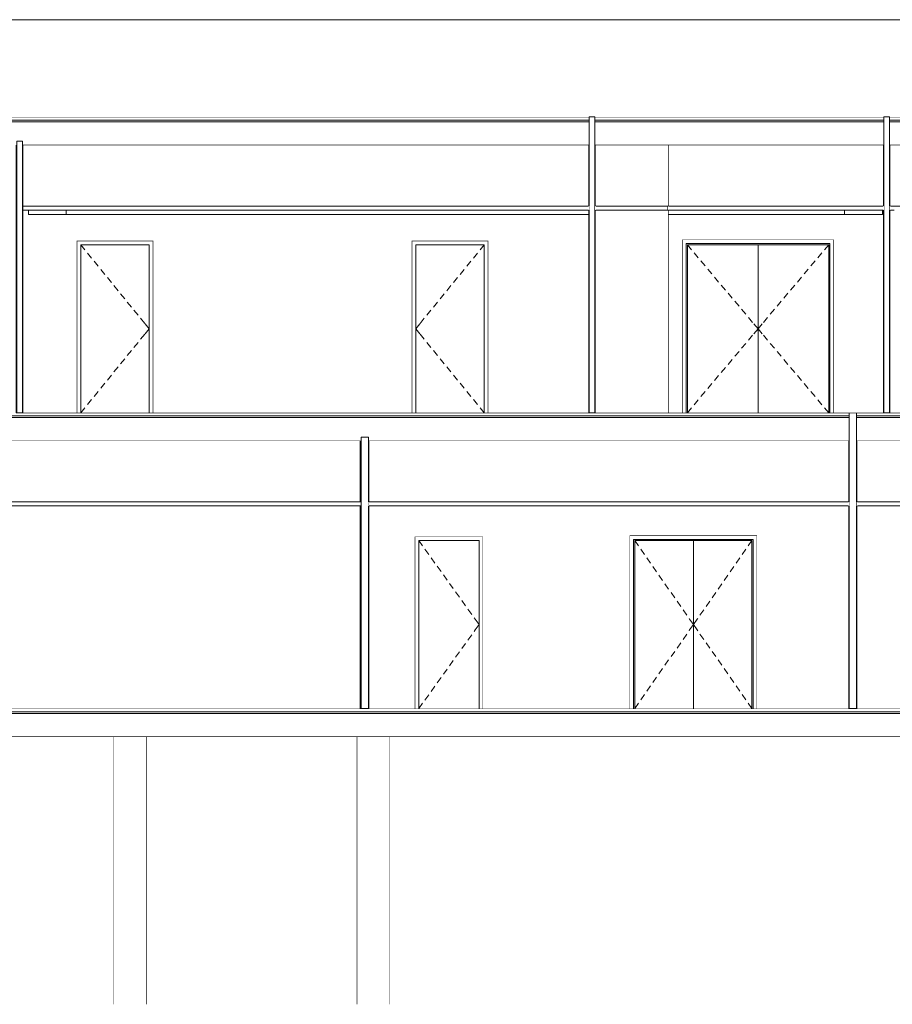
# Model space of a CAD drawing. Header units: millimetres. Extents: x -30280 to 133660, y -81242 to 8968.
# Tile 34 of 45: x 61008 to 71775, y -81242 to -69092. Entities that reach past the tile are written whole.
import ezdxf

# ---------------------------------------------------------------- set-up
doc = ezdxf.new("R2010")
doc.units = ezdxf.units.MM
doc.header["$MEASUREMENT"] = 0
doc.linetypes.add('Wipeout_Contour', pattern=[1000, 0, -1000])
for name, color, linetype in [('07_CR_Cel Ras pladur', 7, 'Continuous'), ('09_EI_Mobiliari general', 7, 'Continuous'), ('10_ESTR_Fotjats', 7, 'Continuous'), ('12_FAÇ_Façana', 7, 'Continuous'), ('Demolido_08_Envans', 7, 'Continuous'), ('Demolido_12_FAÇ_Façana', 7, 'Continuous'), ('Demolido_Puertas Archicad', 7, 'Continuous')]:
    doc.layers.add(name, color=color, linetype=linetype)
for name, color, linetype, lineweight in [('07_CR_Cel Ras pladur_Pluma_Nº__1', 7, 'Continuous', 5), ('10_ESTR_Fotjats_Pluma_Nº__1', 7, 'Continuous', 5), ('12_FAÇ_Façana_Pluma_Nº__47', 7, 'Continuous', 20), ('12_FAÇ_Façana_Pluma_Nº__7', 7, 'Continuous', 5), ('Demolido_08_Envans_Pluma_Nº__47', 7, 'Continuous', 20), ('Demolido_08_Envans_Pluma_Nº__7', 7, 'Continuous', 5), ('Demolido_12_FAÇ_Façana_Pluma_Nº__47', 7, 'Continuous', 20), ('Demolido_12_FAÇ_Façana_Pluma_Nº__7', 7, 'Continuous', 5), ('Demolido_Puertas Archicad_Pluma_Nº__1', 7, 'Continuous', 5)]:
    doc.layers.add(name, color=color, linetype=linetype, lineweight=lineweight)
doc.layers.add('07_CR_Cel Ras pladur_Pluma_Nº__102', color=7, linetype='Continuous', lineweight=5, true_color=0xcccccc)
doc.layers.add('Demolido_Puertas Archicad_Pluma_Nº__3', color=7, linetype='Continuous', lineweight=5, true_color=0xa4a4a4)

# ---------------------------------------------------------------- blocks, each defined once
blk = doc.blocks.new('Elem Sección_9_1', base_point=(84081, -77592))
at = {"layer": '10_ESTR_Fotjats_Pluma_Nº__1', "color": 7, "linetype": 'Continuous', "lineweight": 5}
for p, q in [((92389, -77632), (54776, -77632)), ((65210, -77592), (60220, -77592)), ((71234, -77592), (65320, -77592)), ((82460, -77592), (71344, -77592)), ((92389, -77652), (54776, -77652)), ((92389, -77942), (54776, -77942))]:
    blk.add_line(p, q, dxfattribs=at)
at = {"layer": '10_ESTR_Fotjats_Pluma_Nº__1', "color": 7, "linetype": 'Continuous', "lineweight": 5, "flags": 128}
for points in [[(65320, -77592), (65310, -77592), (65220, -77592), (65210, -77592)], [(71344, -77592), (71334, -77592), (71244, -77592), (71234, -77592)]]:
    blk.add_lwpolyline(points, dxfattribs=at)
blk = doc.blocks.new('Elem Sección_13_1', base_point=(84081, -77592))
at = {"color": 254, "linetype": 'Wipeout_Contour', "lineweight": 0, "ltscale": 396963.013844}
blk.add_wipeout([(56272, -81242), (62172, -81242), (62172, -77942), (56272, -77942)], dxfattribs=at).dxf.layer = '12_FAÇ_Façana'
at = {"color": 254, "linetype": 'Wipeout_Contour', "lineweight": 0, "ltscale": 408247.627755}
blk.add_wipeout([(62572, -81242), (65172, -81242), (65172, -77942), (62572, -77942)], dxfattribs=at).dxf.layer = '12_FAÇ_Façana'
at = {"color": 254, "linetype": 'Wipeout_Contour', "lineweight": 0, "ltscale": 427313.143452}
blk.add_wipeout([(76681, -77942), (65572, -77942), (65572, -81242), (76681, -81242)], dxfattribs=at).dxf.layer = '12_FAÇ_Façana'
at = {"layer": '12_FAÇ_Façana_Pluma_Nº__47', "color": 7, "linetype": 'Continuous', "lineweight": 20}
for p, q in [((62172, -81242), (62172, -77942)), ((62572, -77942), (62572, -81242)), ((65172, -81242), (65172, -77942)), ((65572, -77942), (65572, -81242))]:
    blk.add_line(p, q, dxfattribs=at)
blk = doc.blocks.new('Elem Sección_18_1', base_point=(84081, -77592))
at = {"color": 254, "linetype": 'Wipeout_Contour', "lineweight": 0, "ltscale": 412010.169436}
blk.add_wipeout([(65172, -77942), (65172, -81242), (65572, -81242), (65572, -77942)], dxfattribs=at).dxf.layer = '09_EI_Mobiliari general'
blk = doc.blocks.new('Elem Sección_19_1', base_point=(84081, -77592))
at = {"color": 254, "linetype": 'Wipeout_Contour', "lineweight": 0, "ltscale": 404499.366992}
blk.add_wipeout([(62172, -77942), (62172, -81242), (62572, -81242), (62572, -77942)], dxfattribs=at).dxf.layer = '09_EI_Mobiliari general'
blk = doc.blocks.new('Elem Sección_21_1', base_point=(84081, -77592))
at = {"layer": '10_ESTR_Fotjats_Pluma_Nº__1', "color": 7, "linetype": 'Continuous', "lineweight": 5}
for p, q in [((71244, -73982), (54776, -73982)), ((68025, -73942), (61053, -73942)), ((71244, -73942), (68115, -73942)), ((71661, -73942), (71334, -73942)), ((82470, -73982), (71334, -73982)), ((76849, -73942), (71751, -73942)), ((71244, -74002), (54776, -74002)), ((82470, -74002), (71334, -74002)), ((65210, -74292), (60220, -74292)), ((65220, -74292), (65210, -74292)), ((65320, -74292), (65310, -74292)), ((71234, -74292), (65320, -74292)), ((71244, -74292), (71234, -74292)), ((71344, -74292), (71334, -74292)), ((82460, -74292), (71344, -74292))]:
    blk.add_line(p, q, dxfattribs=at)
at = {"layer": '10_ESTR_Fotjats_Pluma_Nº__1', "color": 7, "linetype": 'Continuous', "lineweight": 5, "flags": 128}
for points in [[(61053, -73942), (61043, -73942), (60973, -73942), (60963, -73942)], [(68115, -73942), (68105, -73942), (68035, -73942), (68025, -73942)], [(71751, -73942), (71741, -73942), (71671, -73942), (71661, -73942)]]:
    blk.add_lwpolyline(points, dxfattribs=at)
blk = doc.blocks.new('Elem Sección_22_1', base_point=(84081, -77592))
at = {"layer": '10_ESTR_Fotjats_Pluma_Nº__1', "color": 7, "linetype": 'Continuous', "lineweight": 5}
for p, q in [((68035, -70292), (54776, -70292)), ((68035, -70332), (54776, -70332)), ((71671, -70292), (68105, -70292)), ((71671, -70332), (68105, -70332)), ((76859, -70292), (71741, -70292)), ((76859, -70332), (71741, -70332)), ((68035, -70352), (54776, -70352)), ((71671, -70352), (68105, -70352)), ((76859, -70352), (71741, -70352)), ((61053, -70642), (61043, -70642)), ((68025, -70642), (61053, -70642)), ((68035, -70642), (68025, -70642)), ((68115, -70642), (68105, -70642)), ((71661, -70642), (68115, -70642)), ((71671, -70642), (71661, -70642)), ((71751, -70642), (71741, -70642)), ((76849, -70642), (71751, -70642))]:
    blk.add_line(p, q, dxfattribs=at)
blk = doc.blocks.new('Elem Sección_23_1', base_point=(84081, -77592))
at = {"color": 254, "linetype": 'Wipeout_Contour', "lineweight": 0, "ltscale": 408741.326165}
blk.add_wipeout([(54776, -69092), (54776, -70292), (92389, -70292), (92389, -69092)], dxfattribs=at).dxf.layer = '12_FAÇ_Façana'
at = {"layer": '12_FAÇ_Façana_Pluma_Nº__47', "color": 7, "linetype": 'Continuous', "lineweight": 20}
blk.add_line((92389, -69092), (54776, -69092), dxfattribs=at)
blk = doc.blocks.new('Elem Sección_28_1', base_point=(84081, -77592))
at = {"color": 254, "linetype": 'Wipeout_Contour', "lineweight": 0, "ltscale": 379644.909905}
blk.add_wipeout([(55989, -75042), (55989, -75092), (60120, -75092), (60120, -75042)], dxfattribs=at).dxf.layer = 'Demolido_12_FAÇ_Façana'
at = {"color": 254, "linetype": 'Wipeout_Contour', "lineweight": 0, "ltscale": 391346.836635}
blk.add_wipeout([(65220, -75042), (60210, -75042), (60210, -75092), (65220, -75092)], dxfattribs=at).dxf.layer = 'Demolido_12_FAÇ_Façana'
at = {"color": 254, "linetype": 'Wipeout_Contour', "lineweight": 0, "ltscale": 383691.563555}
blk.add_wipeout([(55989, -77592), (60110, -77592), (60110, -75092), (55989, -75092)], dxfattribs=at).dxf.layer = 'Demolido_12_FAÇ_Façana'
at = {"color": 254, "linetype": 'Wipeout_Contour', "lineweight": 0, "ltscale": 395286.620254}
blk.add_wipeout([(60220, -75092), (60220, -77592), (65210, -77592), (65210, -75092)], dxfattribs=at).dxf.layer = 'Demolido_12_FAÇ_Façana'
at = {"color": 254, "linetype": 'Wipeout_Contour', "lineweight": 0, "ltscale": 378369.051076}
blk.add_wipeout([(55989, -74292), (55989, -75042), (60110, -75042), (60110, -74292)], dxfattribs=at).dxf.layer = 'Demolido_12_FAÇ_Façana'
at = {"color": 254, "linetype": 'Wipeout_Contour', "lineweight": 0, "ltscale": 390120.80622}
blk.add_wipeout([(60220, -75042), (65210, -75042), (65210, -74292), (60220, -74292)], dxfattribs=at).dxf.layer = 'Demolido_12_FAÇ_Façana'
at = {"layer": 'Demolido_12_FAÇ_Façana_Pluma_Nº__47', "color": 7, "linetype": 'Continuous', "lineweight": 20}
for p, q in [((60110, -75042), (55989, -75042)), ((65210, -75042), (60220, -75042)), ((60110, -75092), (55989, -75092)), ((65210, -75092), (60220, -75092))]:
    blk.add_line(p, q, dxfattribs=at)
blk = doc.blocks.new('Elem Sección_29_1', base_point=(84081, -77592))
at = {"layer": 'Demolido_08_Envans_Pluma_Nº__7', "color": 7, "linetype": 'Continuous', "lineweight": 5}
for p, q in [((71334, -73942), (71244, -73942)), ((71234, -74292), (71234, -75042)), ((71344, -74292), (71344, -75042)), ((71244, -75042), (71234, -75042)), ((71344, -75042), (71334, -75042)), ((71234, -75092), (71234, -77592)), ((71244, -75092), (71234, -75092)), ((71344, -75092), (71334, -75092)), ((71344, -75092), (71344, -77592))]:
    blk.add_line(p, q, dxfattribs=at)
at = {"layer": 'Demolido_08_Envans_Pluma_Nº__7', "color": 7, "linetype": 'Continuous', "lineweight": 5, "flags": 128}
for points in [[(71244, -73942), (71244, -73982), (71244, -74002), (71244, -74292), (71244, -75042), (71244, -75092), (71244, -77592)], [(71334, -73942), (71334, -73982), (71334, -74002), (71334, -74292), (71334, -75042), (71334, -75092), (71334, -77592)]]:
    blk.add_lwpolyline(points, dxfattribs=at)
blk = doc.blocks.new('Elem Sección_30_1', base_point=(84081, -77592))
at = {"layer": 'Demolido_12_FAÇ_Façana_Pluma_Nº__7', "color": 7, "linetype": 'Continuous', "lineweight": 5}
for p, q in [((65210, -74292), (65210, -75042)), ((65310, -74242), (65220, -74242)), ((65320, -74292), (65320, -75042)), ((65220, -75042), (65210, -75042)), ((65320, -75042), (65310, -75042)), ((65210, -75092), (65210, -77592)), ((65220, -75092), (65210, -75092)), ((65320, -75092), (65310, -75092)), ((65320, -75092), (65320, -77592))]:
    blk.add_line(p, q, dxfattribs=at)
at = {"layer": 'Demolido_12_FAÇ_Façana_Pluma_Nº__7', "color": 7, "linetype": 'Continuous', "lineweight": 5, "flags": 128}
for points in [[(65220, -74242), (65220, -74292), (65220, -75042), (65220, -75092), (65220, -77592)], [(65310, -74242), (65310, -74292), (65310, -75042), (65310, -75092), (65310, -77592)]]:
    blk.add_lwpolyline(points, dxfattribs=at)
blk = doc.blocks.new('Elem Sección_37_1', base_point=(84081, -77592))
at = {"color": 254, "linetype": 'Wipeout_Contour', "lineweight": 0, "ltscale": 404041.600859}
blk.add_wipeout([(65882, -75470), (65882, -77592), (65932, -77592), (65932, -75520)], dxfattribs=at).dxf.layer = 'Demolido_Puertas Archicad'
at = {"color": 254, "linetype": 'Wipeout_Contour', "lineweight": 0, "ltscale": 406121.124466}
blk.add_wipeout([(66726, -77592), (66726, -75470), (66676, -75520), (66676, -77592)], dxfattribs=at).dxf.layer = 'Demolido_Puertas Archicad'
at = {"color": 254, "linetype": 'Wipeout_Contour', "lineweight": 0, "ltscale": 401911.339566}
blk.add_wipeout([(66726, -75470), (65882, -75470), (65932, -75520), (66676, -75520)], dxfattribs=at).dxf.layer = 'Demolido_Puertas Archicad'
at = {"color": 254, "linetype": 'Wipeout_Contour', "lineweight": 0, "ltscale": 405118.692612}
blk.add_wipeout([(65932, -77592), (66676, -77592), (66676, -75520), (65932, -75520)], dxfattribs=at).dxf.layer = 'Demolido_Puertas Archicad'
at = {"layer": 'Demolido_Puertas Archicad_Pluma_Nº__1', "color": 7, "linetype": 'Continuous', "lineweight": 5}
for p, q in [((65882, -77592), (65882, -75470)), ((65882, -75470), (66726, -75470)), ((65932, -75520), (65932, -77592)), ((66676, -75520), (65932, -75520)), ((66676, -77592), (66676, -75520)), ((66726, -75470), (66726, -77592))]:
    blk.add_line(p, q, dxfattribs=at)
at = {"layer": 'Demolido_Puertas Archicad_Pluma_Nº__3', "color": 253, "linetype": 'Continuous', "lineweight": 5, "true_color": 0xa4a4a4}
for p, q in [((65932, -75520), (65978, -75585)), ((66007, -75626), (66054, -75691)), ((66083, -75732), (66130, -75797)), ((66159, -75837), (66206, -75902)), ((66235, -75943), (66281, -76008)), ((66311, -76048), (66357, -76113)), ((66386, -76154), (66433, -76219)), ((66462, -76260), (66509, -76324)), ((66538, -76365), (66585, -76430)), ((66614, -76471), (66629, -76491)), ((66629, -76491), (66676, -76556)), ((66614, -76642), (66629, -76621)), ((66629, -76621), (66676, -76556)), ((66538, -76748), (66585, -76683)), ((66386, -76959), (66433, -76894)), ((66462, -76853), (66509, -76788)), ((66311, -77064), (66357, -76999)), ((66235, -77170), (66281, -77105)), ((66159, -77276), (66206, -77211)), ((66083, -77381), (66130, -77316)), ((66007, -77487), (66054, -77422)), ((65932, -77592), (65978, -77527))]:
    blk.add_line(p, q, dxfattribs=at)
blk = doc.blocks.new('Elem Sección_38_1', base_point=(84081, -77592))
at = {"color": 254, "linetype": 'Wipeout_Contour', "lineweight": 0, "ltscale": 411018.109019}
blk.add_wipeout([(68533, -75455), (68533, -77592), (68583, -77592), (68583, -75505)], dxfattribs=at).dxf.layer = 'Demolido_Puertas Archicad'
at = {"color": 254, "linetype": 'Wipeout_Contour', "lineweight": 0, "ltscale": 415110.443746}
blk.add_wipeout([(70107, -77592), (70107, -75455), (70057, -75505), (70057, -77592)], dxfattribs=at).dxf.layer = 'Demolido_Puertas Archicad'
at = {"color": 254, "linetype": 'Wipeout_Contour', "lineweight": 0, "ltscale": 409933.534645}
blk.add_wipeout([(70107, -75455), (68533, -75455), (68583, -75505), (70057, -75505)], dxfattribs=at).dxf.layer = 'Demolido_Puertas Archicad'
at = {"color": 254, "linetype": 'Wipeout_Contour', "lineweight": 0, "ltscale": 411181.820943}
blk.add_wipeout([(68583, -77592), (68598, -77592), (68598, -75532), (68583, -75532)], dxfattribs=at).dxf.layer = 'Demolido_Puertas Archicad'
at = {"color": 254, "linetype": 'Wipeout_Contour', "lineweight": 0, "ltscale": 415098.869913}
blk.add_wipeout([(70042, -75532), (70042, -77592), (70057, -77592), (70057, -75532)], dxfattribs=at).dxf.layer = 'Demolido_Puertas Archicad'
at = {"color": 254, "linetype": 'Wipeout_Contour', "lineweight": 0, "ltscale": 820115.801221}
blk.add_wipeout([(70057, -75505), (68583, -75505), (68583, -75532), (68598, -75532), (68598, -75520), (70042, -75520), (70042, -75532), (70057, -75532)], dxfattribs=at).dxf.layer = 'Demolido_Puertas Archicad'
at = {"layer": 'Demolido_Puertas Archicad_Pluma_Nº__3', "color": 253, "linetype": 'Continuous', "lineweight": 5, "true_color": 0xa4a4a4}
for p, q in [((68533, -77592), (68533, -75455)), ((68533, -75455), (70107, -75455)), ((70107, -75455), (70107, -77592))]:
    blk.add_line(p, q, dxfattribs=at)
at = {"color": 254, "linetype": 'Wipeout_Contour', "lineweight": 0, "ltscale": 412150.540886}
blk.add_wipeout([(68598, -77592), (69320, -77592), (69320, -75520), (68598, -75520)], dxfattribs=at).dxf.layer = 'Demolido_Puertas Archicad'
at = {"layer": 'Demolido_Puertas Archicad_Pluma_Nº__3', "color": 253, "linetype": 'Continuous', "lineweight": 5, "true_color": 0xa4a4a4}
for p, q in [((68583, -75505), (68583, -77592)), ((68598, -75520), (68644, -75586)), ((68598, -75520), (68598, -77592)), ((68672, -75627), (68718, -75693)), ((68747, -75734), (68792, -75799)), ((68821, -75840), (68867, -75906)), ((68895, -75947), (68941, -76013)), ((68969, -76054), (69015, -76119)), ((69044, -76160), (69090, -76226)), ((69118, -76267), (69164, -76333)), ((69192, -76374), (69238, -76439)), ((69118, -76846), (69164, -76780)), ((69192, -76739), (69238, -76674)), ((69044, -76952), (69090, -76887)), ((68969, -77059), (69015, -76993)), ((68895, -77166), (68941, -77100)), ((68821, -77272), (68867, -77207)), ((68747, -77379), (68792, -77313)), ((68672, -77486), (68718, -77420)), ((68598, -77592), (68644, -77527))]:
    blk.add_line(p, q, dxfattribs=at)
at = {"color": 254, "linetype": 'Wipeout_Contour', "lineweight": 0, "ltscale": 414089.014504}
blk.add_wipeout([(70042, -77592), (70042, -75520), (69320, -75520), (69320, -77592)], dxfattribs=at).dxf.layer = 'Demolido_Puertas Archicad'
at = {"layer": 'Demolido_Puertas Archicad_Pluma_Nº__3', "color": 253, "linetype": 'Continuous', "lineweight": 5, "true_color": 0xa4a4a4}
for p, q in [((70057, -75505), (68583, -75505)), ((69320, -75520), (68598, -75520)), ((69320, -77592), (69320, -75520)), ((69320, -75520), (70042, -75520)), ((70042, -75520), (69996, -75586)), ((70042, -75520), (70042, -77592)), ((70057, -77592), (70057, -75505)), ((69968, -75627), (69922, -75693)), ((69893, -75734), (69847, -75799)), ((69819, -75840), (69773, -75906)), ((69670, -76054), (69624, -76119)), ((69745, -75947), (69699, -76013)), ((69596, -76160), (69550, -76226)), ((69522, -76267), (69476, -76333)), ((69447, -76374), (69401, -76439)), ((69267, -76480), (69274, -76491)), ((69274, -76491), (69320, -76556)), ((69366, -76491), (69320, -76556)), ((69373, -76480), (69366, -76491)), ((69267, -76632), (69274, -76622)), ((69274, -76622), (69320, -76556)), ((69366, -76622), (69320, -76556)), ((69373, -76632), (69366, -76622)), ((69447, -76739), (69401, -76674)), ((69522, -76846), (69476, -76780)), ((69596, -76952), (69550, -76887)), ((69670, -77059), (69624, -76993)), ((69745, -77166), (69699, -77100)), ((69819, -77272), (69773, -77207)), ((69893, -77379), (69847, -77313)), ((69968, -77486), (69922, -77420)), ((70042, -77592), (69996, -77527))]:
    blk.add_line(p, q, dxfattribs=at)
blk = doc.blocks.new('Elem Sección_40_1', base_point=(84081, -77592))
at = {"color": 254, "linetype": 'Wipeout_Contour', "lineweight": 0, "ltscale": 1227863.138525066}
blk.add_wipeout([(65320, -77592), (65882, -77592), (65882, -75470), (66726, -75470), (66726, -77592), (68533, -77592), (68533, -75455), (70107, -75455), (70107, -77592), (71234, -77592), (71234, -75092), (65320, -75092)], dxfattribs=at).dxf.layer = 'Demolido_08_Envans'
at = {"color": 254, "linetype": 'Wipeout_Contour', "lineweight": 0, "ltscale": 863227.69595}
blk.add_wipeout([(71344, -77592), (74883, -77592), (74883, -75470), (75727, -75470), (75727, -77592), (82460, -77592), (82460, -75092), (71344, -75092)], dxfattribs=at).dxf.layer = 'Demolido_08_Envans'
at = {"color": 254, "linetype": 'Wipeout_Contour', "lineweight": 0, "ltscale": 505682.591915}
blk.add_wipeout([(71244, -75042), (65310, -75042), (65310, -75092), (65572, -75092), (71244, -75092)], dxfattribs=at).dxf.layer = 'Demolido_08_Envans'
at = {"color": 254, "linetype": 'Wipeout_Contour', "lineweight": 0, "ltscale": 430148.615185}
blk.add_wipeout([(71334, -75042), (71334, -75092), (82470, -75092), (82470, -75042)], dxfattribs=at).dxf.layer = 'Demolido_08_Envans'
at = {"color": 254, "linetype": 'Wipeout_Contour', "lineweight": 0, "ltscale": 404808.081517}
blk.add_wipeout([(65320, -74292), (65320, -75042), (71234, -75042), (71234, -74292)], dxfattribs=at).dxf.layer = 'Demolido_08_Envans'
at = {"color": 254, "linetype": 'Wipeout_Contour', "lineweight": 0, "ltscale": 429032.039847}
blk.add_wipeout([(71344, -75042), (82460, -75042), (82460, -74292), (71344, -74292)], dxfattribs=at).dxf.layer = 'Demolido_08_Envans'
at = {"layer": 'Demolido_08_Envans_Pluma_Nº__47', "color": 7, "linetype": 'Continuous', "lineweight": 20}
for p, q in [((71234, -75042), (65320, -75042)), ((82460, -75042), (71344, -75042)), ((71234, -75092), (65320, -75092)), ((82460, -75092), (71344, -75092))]:
    blk.add_line(p, q, dxfattribs=at)
blk = doc.blocks.new('Elem Sección_46_1', base_point=(84081, -77592))
at = {"layer": 'Demolido_12_FAÇ_Façana_Pluma_Nº__7', "color": 7, "linetype": 'Continuous', "lineweight": 5}
for p, q in [((71741, -70292), (71671, -70292)), ((71661, -70642), (71661, -71392)), ((71751, -70642), (71751, -71392)), ((71671, -71392), (71661, -71392)), ((71751, -71392), (71741, -71392)), ((71661, -71442), (71661, -73942)), ((71671, -71442), (71661, -71442)), ((71751, -71442), (71741, -71442)), ((71751, -71442), (71751, -73942))]:
    blk.add_line(p, q, dxfattribs=at)
at = {"layer": 'Demolido_12_FAÇ_Façana_Pluma_Nº__7', "color": 7, "linetype": 'Continuous', "lineweight": 5, "flags": 128}
for points in [[(71671, -70292), (71671, -70332), (71671, -70352), (71671, -70642), (71671, -71392), (71671, -71442), (71671, -73942)], [(71741, -70292), (71741, -70332), (71741, -70352), (71741, -70642), (71741, -71392), (71741, -71442), (71741, -73942)]]:
    blk.add_lwpolyline(points, dxfattribs=at)
blk = doc.blocks.new('Elem Sección_47_1', base_point=(84081, -77592))
at = {"layer": 'Demolido_12_FAÇ_Façana_Pluma_Nº__7', "color": 7, "linetype": 'Continuous', "lineweight": 5}
for p, q in [((68105, -70292), (68035, -70292)), ((68025, -70642), (68025, -71392)), ((68115, -70642), (68115, -71392)), ((68035, -71392), (68025, -71392)), ((68115, -71392), (68105, -71392)), ((68025, -71442), (68025, -73942)), ((68035, -71442), (68025, -71442)), ((68115, -71442), (68105, -71442)), ((68115, -71442), (68115, -73942))]:
    blk.add_line(p, q, dxfattribs=at)
at = {"layer": 'Demolido_12_FAÇ_Façana_Pluma_Nº__7', "color": 7, "linetype": 'Continuous', "lineweight": 5, "flags": 128}
for points in [[(68035, -70292), (68035, -70332), (68035, -70352), (68035, -70642), (68035, -71392), (68035, -71442), (68035, -73942)], [(68105, -70292), (68105, -70332), (68105, -70352), (68105, -70642), (68105, -71392), (68105, -71442), (68105, -73942)]]:
    blk.add_lwpolyline(points, dxfattribs=at)
blk = doc.blocks.new('Elem Sección_48_1', base_point=(84081, -77592))
at = {"color": 254, "linetype": 'Wipeout_Contour', "lineweight": 0, "ltscale": 397135.384157}
blk.add_wipeout([(68935, -71392), (68935, -71442), (69005, -71442), (69005, -71392)], dxfattribs=at).dxf.layer = 'Demolido_12_FAÇ_Façana'
at = {"color": 254, "linetype": 'Wipeout_Contour', "lineweight": 0, "ltscale": 396098.874681}
blk.add_wipeout([(69005, -70642), (69005, -71392), (69015, -71392), (69015, -70642)], dxfattribs=at).dxf.layer = 'Demolido_12_FAÇ_Façana'
at = {"color": 254, "linetype": 'Wipeout_Contour', "lineweight": 0, "ltscale": 400944.516892}
blk.add_wipeout([(69015, -73942), (69015, -71442), (69005, -71442), (69005, -73942)], dxfattribs=at).dxf.layer = 'Demolido_12_FAÇ_Façana'
at = {"layer": 'Demolido_12_FAÇ_Façana_Pluma_Nº__47', "color": 7, "linetype": 'Continuous', "lineweight": 20}
for p, q in [((69015, -70642), (69015, -71392)), ((69005, -71392), (69005, -71442)), ((69015, -71392), (69005, -71392)), ((69015, -71442), (69005, -71442)), ((69015, -71442), (69015, -73942))]:
    blk.add_line(p, q, dxfattribs=at)
blk = doc.blocks.new('Elem Sección_49_1', base_point=(84081, -77592))
at = {"color": 254, "linetype": 'Wipeout_Contour', "lineweight": 0, "ltscale": 395888.892489}
blk.add_wipeout([(68105, -71442), (68935, -71442), (68935, -71392), (68105, -71392)], dxfattribs=at).dxf.layer = 'Demolido_12_FAÇ_Façana'
at = {"color": 254, "linetype": 'Wipeout_Contour', "lineweight": 0, "ltscale": 399709.39699}
blk.add_wipeout([(69005, -73942), (69005, -71442), (68115, -71442), (68115, -73942)], dxfattribs=at).dxf.layer = 'Demolido_12_FAÇ_Façana'
at = {"color": 254, "linetype": 'Wipeout_Contour', "lineweight": 0, "ltscale": 394848.645191}
blk.add_wipeout([(68115, -70642), (68115, -71392), (69005, -71392), (69005, -70642)], dxfattribs=at).dxf.layer = 'Demolido_12_FAÇ_Façana'
at = {"layer": 'Demolido_12_FAÇ_Façana_Pluma_Nº__47', "color": 7, "linetype": 'Continuous', "lineweight": 20}
for p, q in [((69005, -71392), (68115, -71392)), ((69005, -71442), (68115, -71442))]:
    blk.add_line(p, q, dxfattribs=at)
blk = doc.blocks.new('Elem Sección_50_1', base_point=(84081, -77592))
at = {"layer": '12_FAÇ_Façana_Pluma_Nº__7', "color": 7, "linetype": 'Continuous', "lineweight": 5}
for p, q in [((60963, -70642), (60963, -73942)), ((61043, -70592), (60973, -70592)), ((61053, -70642), (61053, -73942))]:
    blk.add_line(p, q, dxfattribs=at)
at = {"layer": '12_FAÇ_Façana_Pluma_Nº__7', "color": 7, "linetype": 'Continuous', "lineweight": 5, "flags": 128}
for points in [[(60973, -70592), (60973, -70642), (60973, -73942)], [(61043, -70592), (61043, -70642), (61043, -73942)]]:
    blk.add_lwpolyline(points, dxfattribs=at)
blk = doc.blocks.new('Elem Sección_58_1', base_point=(84081, -77592))
at = {"color": 254, "linetype": 'Wipeout_Contour', "lineweight": 0, "ltscale": 392994.875033}
blk.add_wipeout([(65845, -73942), (65895, -73942), (65895, -71870), (65845, -71820)], dxfattribs=at).dxf.layer = 'Demolido_Puertas Archicad'
at = {"color": 254, "linetype": 'Wipeout_Contour', "lineweight": 0, "ltscale": 395401.420529}
blk.add_wipeout([(66789, -71820), (66739, -71870), (66739, -73942), (66789, -73942)], dxfattribs=at).dxf.layer = 'Demolido_Puertas Archicad'
at = {"color": 254, "linetype": 'Wipeout_Contour', "lineweight": 0, "ltscale": 391095.933252}
blk.add_wipeout([(65845, -71820), (65895, -71870), (66739, -71870), (66789, -71820)], dxfattribs=at).dxf.layer = 'Demolido_Puertas Archicad'
at = {"color": 254, "linetype": 'Wipeout_Contour', "lineweight": 0, "ltscale": 394234.626993}
blk.add_wipeout([(66739, -73942), (66739, -71870), (65895, -71870), (65895, -73942)], dxfattribs=at).dxf.layer = 'Demolido_Puertas Archicad'
at = {"layer": 'Demolido_Puertas Archicad_Pluma_Nº__1', "color": 7, "linetype": 'Continuous', "lineweight": 5}
for p, q in [((65845, -71820), (65845, -73942)), ((66789, -71820), (65845, -71820)), ((65895, -73942), (65895, -71870)), ((65895, -71870), (66739, -71870)), ((66739, -71870), (66739, -73942)), ((66789, -73942), (66789, -71820))]:
    blk.add_line(p, q, dxfattribs=at)
at = {"layer": 'Demolido_Puertas Archicad_Pluma_Nº__3', "color": 253, "linetype": 'Continuous', "lineweight": 5, "true_color": 0xa4a4a4}
for p, q in [((66739, -71870), (66688, -71932)), ((66656, -71971), (66606, -72033)), ((66574, -72072), (66524, -72134)), ((66410, -72274), (66360, -72336)), ((66492, -72173), (66442, -72235)), ((66328, -72374), (66277, -72436)), ((66246, -72475), (66195, -72537)), ((66164, -72576), (66113, -72638)), ((66000, -72777), (65949, -72839)), ((66082, -72677), (66031, -72739)), ((65945, -72844), (65895, -72906)), ((65945, -72968), (65895, -72906)), ((66000, -73035), (65949, -72973)), ((66082, -73136), (66031, -73074)), ((66164, -73237), (66113, -73175)), ((66246, -73338), (66195, -73276)), ((66328, -73438), (66277, -73376)), ((66410, -73539), (66360, -73477)), ((66492, -73640), (66442, -73578)), ((66574, -73741), (66524, -73679)), ((66656, -73842), (66606, -73780)), ((66739, -73942), (66688, -73880))]:
    blk.add_line(p, q, dxfattribs=at)
blk = doc.blocks.new('Elem Sección_59_1', base_point=(84081, -77592))
at = {"color": 254, "linetype": 'Wipeout_Contour', "lineweight": 0, "ltscale": 382104.918949}
blk.add_wipeout([(61711, -71820), (61711, -73942), (61761, -73942), (61761, -71870)], dxfattribs=at).dxf.layer = 'Demolido_Puertas Archicad'
at = {"color": 254, "linetype": 'Wipeout_Contour', "lineweight": 0, "ltscale": 384425.834079}
blk.add_wipeout([(62655, -73942), (62655, -71820), (62605, -71870), (62605, -73942)], dxfattribs=at).dxf.layer = 'Demolido_Puertas Archicad'
at = {"color": 254, "linetype": 'Wipeout_Contour', "lineweight": 0, "ltscale": 380074.670613}
blk.add_wipeout([(62655, -71820), (61711, -71820), (61761, -71870), (62605, -71870)], dxfattribs=at).dxf.layer = 'Demolido_Puertas Archicad'
at = {"color": 254, "linetype": 'Wipeout_Contour', "lineweight": 0, "ltscale": 383302.898852}
blk.add_wipeout([(61761, -73942), (62605, -73942), (62605, -71870), (61761, -71870)], dxfattribs=at).dxf.layer = 'Demolido_Puertas Archicad'
at = {"layer": 'Demolido_Puertas Archicad_Pluma_Nº__1', "color": 7, "linetype": 'Continuous', "lineweight": 5}
for p, q in [((61711, -73942), (61711, -71820)), ((61711, -71820), (62655, -71820)), ((61761, -71870), (61761, -73942)), ((62605, -71870), (61761, -71870)), ((62605, -73942), (62605, -71870)), ((62655, -71820), (62655, -73942))]:
    blk.add_line(p, q, dxfattribs=at)
at = {"layer": 'Demolido_Puertas Archicad_Pluma_Nº__3', "color": 253, "linetype": 'Continuous', "lineweight": 5, "true_color": 0xa4a4a4}
for p, q in [((61761, -71870), (61811, -71932)), ((61843, -71971), (61893, -72033)), ((61925, -72072), (61975, -72134)), ((62007, -72173), (62057, -72235)), ((62089, -72274), (62140, -72336)), ((62171, -72374), (62222, -72436)), ((62253, -72475), (62304, -72537)), ((62335, -72576), (62386, -72638)), ((62417, -72677), (62468, -72739)), ((62500, -72777), (62550, -72839)), ((62554, -72844), (62605, -72906)), ((62500, -73035), (62550, -72973)), ((62554, -72968), (62605, -72906)), ((62417, -73136), (62468, -73074)), ((62335, -73237), (62386, -73175)), ((62171, -73438), (62222, -73376)), ((62253, -73338), (62304, -73276)), ((62089, -73539), (62140, -73477)), ((62007, -73640), (62057, -73578)), ((61925, -73741), (61975, -73679)), ((61843, -73842), (61893, -73780)), ((61761, -73942), (61811, -73880))]:
    blk.add_line(p, q, dxfattribs=at)
blk = doc.blocks.new('Elem Sección_61_1', base_point=(84081, -77592))
at = {"color": 254, "linetype": 'Wipeout_Contour', "lineweight": 0, "ltscale": 402042.015209}
blk.add_wipeout([(69181, -71805), (69181, -73942), (69231, -73942), (69231, -71855)], dxfattribs=at).dxf.layer = 'Demolido_Puertas Archicad'
at = {"color": 254, "linetype": 'Wipeout_Contour', "lineweight": 0, "ltscale": 407100.288311}
blk.add_wipeout([(71055, -73942), (71055, -71805), (71005, -71855), (71005, -73942)], dxfattribs=at).dxf.layer = 'Demolido_Puertas Archicad'
at = {"color": 254, "linetype": 'Wipeout_Contour', "lineweight": 0, "ltscale": 401527.082626}
blk.add_wipeout([(71055, -71805), (69181, -71805), (69231, -71855), (71005, -71855)], dxfattribs=at).dxf.layer = 'Demolido_Puertas Archicad'
at = {"color": 254, "linetype": 'Wipeout_Contour', "lineweight": 0, "ltscale": 402206.412516}
blk.add_wipeout([(69231, -73942), (69246, -73942), (69246, -71882), (69231, -71882)], dxfattribs=at).dxf.layer = 'Demolido_Puertas Archicad'
at = {"color": 254, "linetype": 'Wipeout_Contour', "lineweight": 0, "ltscale": 407083.513975}
blk.add_wipeout([(70990, -71882), (70990, -73942), (71005, -73942), (71005, -71882)], dxfattribs=at).dxf.layer = 'Demolido_Puertas Archicad'
at = {"color": 254, "linetype": 'Wipeout_Contour', "lineweight": 0, "ltscale": 803295.636113}
blk.add_wipeout([(71005, -71855), (69231, -71855), (69231, -71882), (69246, -71882), (69246, -71870), (70990, -71870), (70990, -71882), (71005, -71882)], dxfattribs=at).dxf.layer = 'Demolido_Puertas Archicad'
at = {"layer": 'Demolido_Puertas Archicad_Pluma_Nº__3', "color": 253, "linetype": 'Continuous', "lineweight": 5, "true_color": 0xa4a4a4}
for p, q in [((69181, -73942), (69181, -71805)), ((69181, -71805), (71055, -71805)), ((71055, -71805), (71055, -73942))]:
    blk.add_line(p, q, dxfattribs=at)
at = {"color": 254, "linetype": 'Wipeout_Contour', "lineweight": 0, "ltscale": 403414.81736}
blk.add_wipeout([(69246, -73942), (70118, -73942), (70118, -71870), (69246, -71870)], dxfattribs=at).dxf.layer = 'Demolido_Puertas Archicad'
at = {"layer": 'Demolido_Puertas Archicad_Pluma_Nº__3', "color": 253, "linetype": 'Continuous', "lineweight": 5, "true_color": 0xa4a4a4}
for p, q in [((69231, -71855), (69231, -73942)), ((69246, -71870), (69297, -71932)), ((69246, -71870), (69246, -73942)), ((69329, -71970), (69381, -72031)), ((69413, -72069), (69464, -72130)), ((69497, -72169), (69548, -72230)), ((69580, -72268), (69632, -72329)), ((69664, -72368), (69716, -72429)), ((69748, -72467), (69799, -72528)), ((69832, -72567), (69883, -72628)), ((69915, -72666), (69967, -72727)), ((69999, -72765), (70050, -72827)), ((69999, -73047), (70050, -72986)), ((69915, -73147), (69967, -73086)), ((69832, -73246), (69883, -73185)), ((69664, -73445), (69716, -73384)), ((69748, -73346), (69799, -73284)), ((69580, -73545), (69632, -73483)), ((69497, -73644), (69548, -73583)), ((69413, -73743), (69464, -73682)), ((69329, -73843), (69381, -73782)), ((69246, -73942), (69297, -73881))]:
    blk.add_line(p, q, dxfattribs=at)
at = {"color": 254, "linetype": 'Wipeout_Contour', "lineweight": 0, "ltscale": 405832.67815}
blk.add_wipeout([(70990, -73942), (70990, -71870), (70118, -71870), (70118, -73942)], dxfattribs=at).dxf.layer = 'Demolido_Puertas Archicad'
at = {"layer": 'Demolido_Puertas Archicad_Pluma_Nº__3', "color": 253, "linetype": 'Continuous', "lineweight": 5, "true_color": 0xa4a4a4}
for p, q in [((71005, -71855), (69231, -71855)), ((70118, -71870), (69246, -71870)), ((70118, -73942), (70118, -71870)), ((70118, -71870), (70990, -71870)), ((70990, -71870), (70938, -71932)), ((70990, -71870), (70990, -73942)), ((71005, -73942), (71005, -71855)), ((70906, -71970), (70854, -72031)), ((70738, -72169), (70687, -72230)), ((70822, -72069), (70771, -72130)), ((70655, -72268), (70603, -72329)), ((70571, -72368), (70519, -72429)), ((70487, -72467), (70436, -72528)), ((70404, -72567), (70352, -72628)), ((70236, -72765), (70185, -72827)), ((70320, -72666), (70268, -72727)), ((70066, -72845), (70118, -72906)), ((70169, -72845), (70118, -72906)), ((70066, -72968), (70118, -72906)), ((70169, -72968), (70118, -72906)), ((70236, -73047), (70185, -72986)), ((70320, -73147), (70268, -73086)), ((70404, -73246), (70352, -73185)), ((70487, -73346), (70436, -73284)), ((70571, -73445), (70519, -73384)), ((70655, -73545), (70603, -73483)), ((70738, -73644), (70687, -73583)), ((70822, -73743), (70771, -73682)), ((70906, -73843), (70854, -73782)), ((70990, -73942), (70938, -73881))]:
    blk.add_line(p, q, dxfattribs=at)
blk = doc.blocks.new('Elem Sección_62_1', base_point=(84081, -77592))
at = {"color": 254, "linetype": 'Wipeout_Contour', "lineweight": 0, "ltscale": 1354492.357188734}
blk.add_wipeout([(61053, -73942), (61711, -73942), (61711, -71820), (62655, -71820), (62655, -73942), (65845, -73942), (65845, -71820), (66789, -71820), (66789, -73942), (68025, -73942), (68025, -71495), (61118, -71495), (61118, -71442), (61053, -71442)], dxfattribs=at).dxf.layer = 'Demolido_12_FAÇ_Façana'
at = {"color": 254, "linetype": 'Wipeout_Contour', "lineweight": 0, "ltscale": 1011616.466934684}
blk.add_wipeout([(69015, -73942), (69181, -73942), (69181, -71805), (71055, -71805), (71055, -73942), (71661, -73942), (71661, -71442), (71653, -71442), (71653, -71495), (69015, -71495)], dxfattribs=at).dxf.layer = 'Demolido_12_FAÇ_Façana'
at = {"color": 254, "linetype": 'Wipeout_Contour', "lineweight": 0, "ltscale": 1037575.399687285}
blk.add_wipeout([(71751, -71442), (71751, -73942), (74786, -73942), (74786, -71820), (75730, -71820), (75730, -73942), (76849, -73942), (76849, -71495), (71799, -71495), (71799, -71442)], dxfattribs=at).dxf.layer = 'Demolido_12_FAÇ_Façana'
at = {"color": 254, "linetype": 'Wipeout_Contour', "lineweight": 0, "ltscale": 385187.219987}
blk.add_wipeout([(68035, -71392), (61053, -71392), (61053, -71442), (68035, -71442)], dxfattribs=at).dxf.layer = 'Demolido_12_FAÇ_Façana'
at = {"color": 254, "linetype": 'Wipeout_Contour', "lineweight": 0, "ltscale": 400974.744852}
blk.add_wipeout([(69005, -71442), (71671, -71442), (71671, -71392), (69005, -71392)], dxfattribs=at).dxf.layer = 'Demolido_12_FAÇ_Façana'
at = {"color": 254, "linetype": 'Wipeout_Contour', "lineweight": 0, "ltscale": 412292.596328}
blk.add_wipeout([(71741, -71392), (71741, -71442), (76859, -71442), (76859, -71392)], dxfattribs=at).dxf.layer = 'Demolido_12_FAÇ_Façana'
at = {"color": 254, "linetype": 'Wipeout_Contour', "lineweight": 0, "ltscale": 383988.878468}
blk.add_wipeout([(61053, -71392), (68025, -71392), (68025, -70642), (61053, -70642)], dxfattribs=at).dxf.layer = 'Demolido_12_FAÇ_Façana'
at = {"color": 254, "linetype": 'Wipeout_Contour', "lineweight": 0, "ltscale": 399837.443042}
blk.add_wipeout([(69015, -71392), (71661, -71392), (71661, -70642), (69015, -70642)], dxfattribs=at).dxf.layer = 'Demolido_12_FAÇ_Façana'
at = {"color": 254, "linetype": 'Wipeout_Contour', "lineweight": 0, "ltscale": 411186.19986}
blk.add_wipeout([(71751, -71392), (76849, -71392), (76849, -70642), (71751, -70642)], dxfattribs=at).dxf.layer = 'Demolido_12_FAÇ_Façana'
at = {"layer": 'Demolido_12_FAÇ_Façana_Pluma_Nº__47', "color": 7, "linetype": 'Continuous', "lineweight": 20}
for p, q in [((68025, -71392), (61053, -71392)), ((71661, -71392), (69015, -71392)), ((76849, -71392), (71751, -71392)), ((61118, -71442), (61053, -71442)), ((71661, -71442), (71653, -71442)), ((71799, -71442), (71751, -71442))]:
    blk.add_line(p, q, dxfattribs=at)
blk = doc.blocks.new('Elem Sección_70_1', base_point=(84081, -77592))
at = {"layer": '07_CR_Cel Ras pladur_Pluma_Nº__1', "color": 7, "linetype": 'Continuous', "lineweight": 5}
for p, q in [((61118, -71442), (61118, -71495)), ((71653, -71442), (71653, -71495))]:
    blk.add_line(p, q, dxfattribs=at)
at = {"color": 254, "linetype": 'Wipeout_Contour', "lineweight": 0, "ltscale": 386016.540964}
blk.add_wipeout([(61583, -71495), (68025, -71495), (68025, -71442), (61583, -71442)], dxfattribs=at).dxf.layer = '07_CR_Cel Ras pladur'
at = {"color": 254, "linetype": 'Wipeout_Contour', "lineweight": 0, "ltscale": 400444.965593}
blk.add_wipeout([(71183, -71442), (69015, -71442), (69015, -71495), (71183, -71495)], dxfattribs=at).dxf.layer = '07_CR_Cel Ras pladur'
at = {"layer": '07_CR_Cel Ras pladur_Pluma_Nº__1', "color": 7, "linetype": 'Continuous', "lineweight": 5}
for p, q in [((61583, -71442), (61118, -71442)), ((61583, -71495), (61118, -71495)), ((61583, -71442), (61583, -71495)), ((71183, -71442), (71183, -71495)), ((71653, -71442), (71183, -71442)), ((71653, -71495), (71183, -71495))]:
    blk.add_line(p, q, dxfattribs=at)
at = {"layer": '07_CR_Cel Ras pladur_Pluma_Nº__102', "color": 254, "linetype": 'Continuous', "lineweight": 5, "true_color": 0xcccccc}
for p, q in [((61583, -71442), (68025, -71442)), ((61583, -71495), (68025, -71495)), ((69015, -71442), (71183, -71442)), ((69015, -71495), (71183, -71495))]:
    blk.add_line(p, q, dxfattribs=at)

msp = doc.modelspace()

# ---------------------------------------------------------------- block references
at = {"layer": '10_ESTR_Fotjats', "lineweight": 0}
for name in ['Elem Sección_22_1', 'Elem Sección_21_1', 'Elem Sección_9_1']:
    msp.add_blockref(name, (84081.444, -77592.372), dxfattribs=at)
at = {"layer": '12_FAÇ_Façana', "lineweight": 0}
msp.add_blockref('Elem Sección_50_1', (84081.444, -77592.372), dxfattribs=at)
at = {"layer": 'Demolido_08_Envans', "lineweight": 0}
msp.add_blockref('Elem Sección_29_1', (84081.444, -77592.372), dxfattribs=at)

# ---------------------------------------------------------------- next in the draw order: block references
at = {"layer": '12_FAÇ_Façana', "lineweight": 0}
for name in ['Elem Sección_23_1', 'Elem Sección_13_1']:
    msp.add_blockref(name, (84081.444, -77592.372), dxfattribs=at)
at = {"layer": 'Demolido_12_FAÇ_Façana', "lineweight": 0}
for name in ['Elem Sección_48_1', 'Elem Sección_28_1']:
    msp.add_blockref(name, (84081.444, -77592.372), dxfattribs=at)
at = {"layer": 'Demolido_Puertas Archicad', "lineweight": 0}
for name in ['Elem Sección_61_1', 'Elem Sección_59_1', 'Elem Sección_58_1', 'Elem Sección_37_1', 'Elem Sección_38_1']:
    msp.add_blockref(name, (84081.444, -77592.372), dxfattribs=at)

# ---------------------------------------------------------------- next in the draw order: block references
at = {"layer": '09_EI_Mobiliari general', "lineweight": 0}
for name in ['Elem Sección_19_1', 'Elem Sección_18_1']:
    msp.add_blockref(name, (84081.444, -77592.372), dxfattribs=at)
at = {"layer": 'Demolido_12_FAÇ_Façana', "lineweight": 0}
for name in ['Elem Sección_47_1', 'Elem Sección_46_1', 'Elem Sección_30_1']:
    msp.add_blockref(name, (84081.444, -77592.372), dxfattribs=at)

# ---------------------------------------------------------------- next in the draw order: block references
at = {"layer": 'Demolido_08_Envans', "lineweight": 0}
msp.add_blockref('Elem Sección_40_1', (84081.444, -77592.372), dxfattribs=at)
at = {"layer": 'Demolido_12_FAÇ_Façana', "lineweight": 0}
msp.add_blockref('Elem Sección_49_1', (84081.444, -77592.372), dxfattribs=at)

# ---------------------------------------------------------------- next in the draw order: block references
msp.add_blockref('Elem Sección_62_1', (84081.444, -77592.372), dxfattribs=at)

# ---------------------------------------------------------------- next in the draw order: block references
at = {"layer": '07_CR_Cel Ras pladur', "lineweight": 0}
msp.add_blockref('Elem Sección_70_1', (84081.444, -77592.372), dxfattribs=at)

doc.saveas('drawing.dxf')
